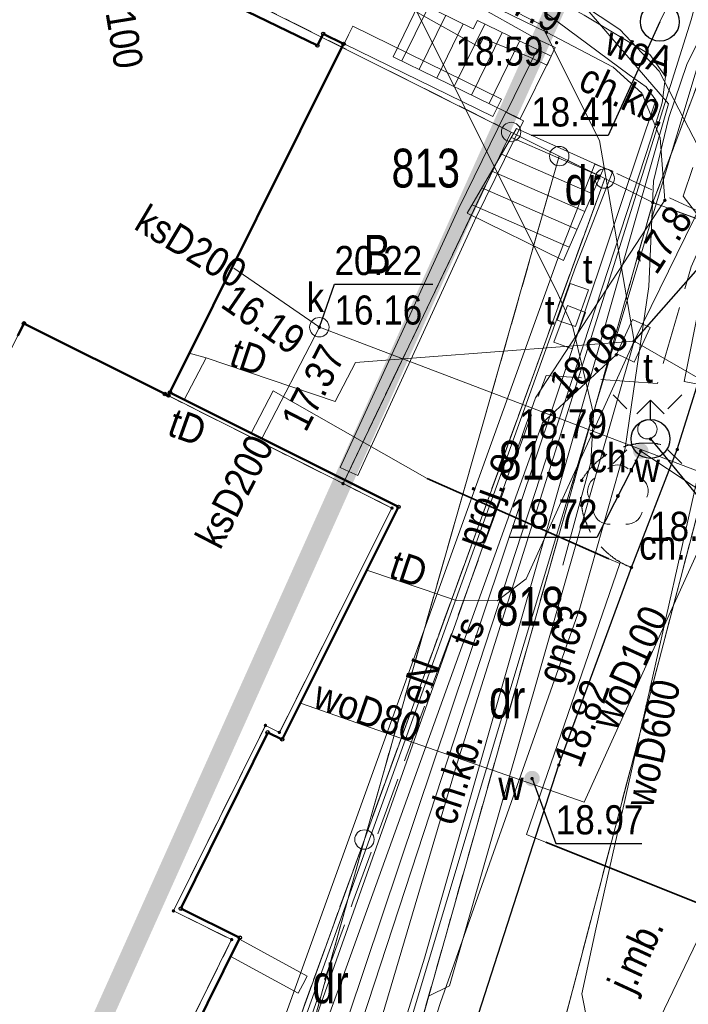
# Model space of a CAD drawing. Header units: metres. Extents: x 6530877 to 6534102, y 6042175 to 6045327.
# Tile 35 of 76: x 6532920 to 6532937, y 6044147 to 6044172. Entities that reach past the tile are written whole.
import ezdxf
from ezdxf.enums import TextEntityAlignment as Align

# ---------------------------------------------------------------- set-up
doc = ezdxf.new("R2010")
doc.units = ezdxf.units.M
doc.header["$MEASUREMENT"] = 0
for name, pattern in [('1.0_0.5', [1.5, 1, -0.5]), ('1.5_0.5', [2, 1.5, -0.5]), ('219-500', [0]), ('egug-500', [1, 0.5, -0.5])]:
    doc.linetypes.add(name, pattern=pattern)
doc.layers.get('0').update_dxf_attribs({"color": 2, "linetype": 'CONTINUOUS', "lineweight": 5})
for name, color, linetype in [('202-punkt graniczny', 7, 'CONTINUOUS'), ('203-punkt graniczny', 7, 'CONTINUOUS'), ('210-oznaczenie konturu użytku gruntowego', 7, 'CONTINUOUS'), ('211-numer działki ewidencyjnej', 7, 'CONTINUOUS'), ('218-kontur użytku gruntowego', 7, 'CONTINUOUS'), ('219-działka ewidencyjna', 7, 'CONTINUOUS'), ('312-budynek ewidencyjny', 7, 'CONTINUOUS'), ('chodnik', 7, 'CONTINUOUS'), ('chodnik-Atr17', 7, 'CONTINUOUS'), ('drzewo liściaste', 7, 'CONTINUOUS'), ('hydrant', 7, 'CONTINUOUS'), ('jezdnia-Atr17', 7, 'CONTINUOUS'), ('krawężnik', 7, 'CONTINUOUS'), ('latarnia', 7, 'CONTINUOUS'), ('obudowa ochronna przewodu', 7, 'CONTINUOUS'), ('pikieta sztuczna', 7, 'CONTINUOUS'), ('pikieta sztuczna-Atr2', 7, 'CONTINUOUS'), ('przewód elektroenergetyczny podziemny', 7, 'CONTINUOUS'), ('przewód elektroenergetyczny podziemny - ob. projektowany', 7, 'CONTINUOUS'), ('przewód elektroenergetyczny podziemny - ob. projektowany-Atr1', 7, 'CONTINUOUS'), ('przewód elektroenergetyczny podziemny-Atr1', 7, 'CONTINUOUS'), ('przewód gazowy', 7, 'CONTINUOUS'), ('przewód gazowy-Atr1', 7, 'CONTINUOUS'), ('przewód kanalizacyjny', 7, 'CONTINUOUS'), ('przewód kanalizacyjny-Atr1', 7, 'CONTINUOUS'), ('przewód telekomunikacyjny podziemny', 7, 'CONTINUOUS'), ('przewód telekomunikacyjny podziemny-Atr1', 7, 'CONTINUOUS'), ('przewód wodociągowy', 7, 'CONTINUOUS'), ('przewód wodociągowy-Atr1', 7, 'CONTINUOUS'), ('Punkt budynku', 7, 'CONTINUOUS'), ('rzędna', 7, 'CONTINUOUS'), ('rzędna-Atr2', 7, 'CONTINUOUS'), ('rzędna-Atr3', 7, 'CONTINUOUS'), ('schody w ciągu komunikacyjnym', 7, 'CONTINUOUS'), ('szafa telekomunikacyjna lub kontener', 7, 'CONTINUOUS'), ('szafa telekomunikacyjna lub kontener-Atr17', 7, 'CONTINUOUS'), ('właz do komory lub kanału', 7, 'CONTINUOUS'), ('właz do komory lub kanału - okrągły', 7, 'CONTINUOUS'), ('właz do komory lub kanału - okrągły-Atr17', 7, 'CONTINUOUS'), ('właz do komory lub kanału-Atr17', 7, 'CONTINUOUS'), ('Zakres', 7, 'CONTINUOUS'), ('zasuwa lub zawór', 7, 'CONTINUOUS'), ('zasuwa lub zawór-Atr17', 7, 'CONTINUOUS'), ('ściana oporowa (linia)', 7, 'CONTINUOUS')]:
    doc.layers.add(name, color=color, linetype=linetype)
doc.styles.get("Standard").update_dxf_attribs({"font": 'Working1250', "width": 0.75})
doc.linetypes.add('otdn_500', pattern='A,5,0,[21,ksztalty.shx,S=0.5,R=0,X=-1,Y=0]', length=5)
doc.linetypes.add('otdn_500_short', pattern='A,2.5,0,[21,ksztalty.shx,S=0.5,R=0,X=-1,Y=0],0.5', length=3)

# ---------------------------------------------------------------- blocks, each defined once
blk = doc.blocks.new('PUNKTBUD')
at = {"color": 0}
blk.add_circle((0, 0), 0.045, dxfattribs=at)
blk = doc.blocks.new('203')
at = {"linetype": 'Continuous', "lineweight": 0}
h = blk.add_hatch(color=0, dxfattribs=at)
edge = h.paths.add_edge_path()
edge.add_arc((0, 0), 0.045, 0, 360)
blk = doc.blocks.new('202')
at = {"color": 0, "linetype": 'Continuous', "lineweight": 0}
blk.add_circle((0, 0), 0.25, dxfattribs=at)
blk = doc.blocks.new('SUWH')
at = {"color": 0, "linetype": 'Continuous'}
for p in [(-0.354, 0.646), (0, 0.5), (0.354, 0.646)]:
    blk.add_line(p, (0, 1), dxfattribs=at)
blk.add_circle((0, 0), 0.5, dxfattribs=at)
blk = doc.blocks.new('PW01')
at = {"linetype": 'Continuous', "lineweight": 13}
h = blk.add_hatch(color=0, dxfattribs=at)
edge = h.paths.add_edge_path()
edge.add_arc((0, 0), 0.045, 0, 360)
blk = doc.blocks.new('US25')
at = {"linetype": 'Continuous', "lineweight": 0}
h = blk.add_hatch(color=0, dxfattribs=at)
edge = h.paths.add_edge_path()
edge.add_arc((0, 0), 0.2, 0, 360)
blk = doc.blocks.new('SM01')
at = {"color": 0, "linetype": 'Continuous', "lineweight": 13}
for p, q in [((-0.53, 0.531), (-0.883, 0.884)), ((0.531, 0.531), (0.884, 0.884)), ((-0.53, -0.53), (-0.883, -0.883)), ((0.531, -0.53), (0.884, -0.883))]:
    blk.add_line(p, q, dxfattribs=at)
blk.add_circle((0, 0), 0.25, dxfattribs=at)
blk = doc.blocks.new('US22')
at = {"color": 0, "linetype": 'Continuous', "lineweight": 13}
blk.add_circle((0, 0), 0.25, dxfattribs=at)
blk = doc.blocks.new('US20')
at = {"color": 0, "linetype": 'Continuous', "lineweight": 13}
for p, q in [((-0.5, -0.25), (-0.5, 0.25)), ((-0.5, 0.25), (0.5, 0.25)), ((0.5, -0.25), (0.5, 0.25)), ((-0.5, -0.25), (0.5, -0.25))]:
    blk.add_line(p, q, dxfattribs=at)
blk = doc.blocks.new('OP021')
at = {"linetype": 'Continuous', "lineweight": 13}
h = blk.add_hatch(color=0, dxfattribs=at)
edge = h.paths.add_edge_path()
edge.add_arc((0, 0), 0.05, 0, 360)
at = {"color": 0, "linetype": 'Continuous', "lineweight": 13}
for centre, start, end in [((0, 0.4), 49.272, 130.728), ((-0.38, 0.124), 121.308, 202.548), ((0.38, 0.124), 337.452, 58.692), ((-0.235, -0.324), 193.221, 274.871), ((0.235, -0.324), 265.129, 346.779)]:
    blk.add_arc(centre, 0.4, start, end, dxfattribs=at)

msp = doc.modelspace()

# ---------------------------------------------------------------- linework, layer by layer
at = {"layer": '218-kontur użytku gruntowego', "color": 3, "linetype": 'egug-500', "lineweight": 18, "flags": 128}
for points in [[(6532932.81, 6044169.36), (6532903.08, 6044184.26)], [(6532903.08, 6044184.26), (6532932.81, 6044169.36)], [(6532939.19, 6044174.77), (6532936.46, 6044167.54)], [(6532936.46, 6044167.54), (6532939.19, 6044174.77)], [(6532928.48, 6044160.3), (6532932.81, 6044169.36)], [(6532932.81, 6044169.36), (6532928.48, 6044160.3)], [(6532932.81, 6044169.36), (6532934.05, 6044168.74)], [(6532934.05, 6044168.74), (6532932.81, 6044169.36)], [(6532934.05, 6044168.74), (6532929.03, 6044151.13)], [(6532929.03, 6044151.13), (6532934.05, 6044168.74)], [(6532935.22, 6044168.16), (6532934.05, 6044168.74)], [(6532934.05, 6044168.74), (6532935.22, 6044168.16)], [(6532929.03, 6044151.13), (6532935.22, 6044168.16)], [(6532935.22, 6044168.16), (6532929.03, 6044151.13)], [(6532935.22, 6044168.16), (6532936.46, 6044167.54)], [(6532936.46, 6044167.54), (6532935.22, 6044168.16)], [(6532936.46, 6044167.54), (6532930.3, 6044145.73)], [(6532930.3, 6044145.73), (6532936.46, 6044167.54)], [(6532936.46, 6044167.54), (6532939.43, 6044166.46)], [(6532939.43, 6044166.46), (6532936.46, 6044167.54)], [(6532939.43, 6044166.46), (6532908.53, 6044048.64)], [(6532908.53, 6044048.64), (6532939.43, 6044166.46)], [(6532920.26, 6044164.43), (6532918.16, 6044160.22)], [(6532918.16, 6044160.22), (6532920.26, 6044164.43)], [(6532923.89, 6044162.61), (6532920.26, 6044164.43)], [(6532920.26, 6044164.43), (6532923.89, 6044162.61)], [(6532928.48, 6044160.3), (6532923.89, 6044162.61)], [(6532923.89, 6044162.61), (6532928.48, 6044160.3)], [(6532929.74, 6044159.67), (6532928.48, 6044160.3)], [(6532928.48, 6044160.3), (6532929.74, 6044159.67)], [(6532926.84, 6044153.89), (6532929.74, 6044159.67)], [(6532929.74, 6044159.67), (6532926.84, 6044153.89)], [(6532924.11, 6044149.29), (6532926.48, 6044154.07)], [(6532926.48, 6044154.07), (6532924.11, 6044149.29)], [(6532926.48, 6044154.07), (6532926.84, 6044153.89)], [(6532926.84, 6044153.89), (6532926.48, 6044154.07)], [(6532929.03, 6044151.13), (6532927.38, 6044146.57)], [(6532927.38, 6044146.57), (6532929.03, 6044151.13)], [(6532927.74, 6044146.47), (6532929.03, 6044151.13)], [(6532929.03, 6044151.13), (6532927.74, 6044146.47)], [(6532925.61, 6044148.55), (6532924.11, 6044149.29)], [(6532924.11, 6044149.29), (6532925.61, 6044148.55)], [(6532922.81, 6044142.88), (6532925.61, 6044148.55)], [(6532925.61, 6044148.55), (6532922.81, 6044142.88)]]:
    msp.add_lwpolyline(points, dxfattribs=at)
at = {"layer": '219-działka ewidencyjna', "color": 3, "linetype": '219-500', "lineweight": 18, "flags": 128}
for points in [[(6532903.08, 6044184.26), (6532932.81, 6044169.36)], [(6532939.19, 6044174.77), (6532936.46, 6044167.54)], [(6532928.48, 6044160.3), (6532932.81, 6044169.36)], [(6532932.81, 6044169.36), (6532934.05, 6044168.74)], [(6532929.03, 6044151.13), (6532934.05, 6044168.74)], [(6532934.05, 6044168.74), (6532935.22, 6044168.16)], [(6532929.03, 6044151.13), (6532935.22, 6044168.16)], [(6532935.22, 6044168.16), (6532936.46, 6044167.54)], [(6532930.3, 6044145.73), (6532936.46, 6044167.54)], [(6532939.43, 6044166.46), (6532936.46, 6044167.54)], [(6532908.53, 6044048.64), (6532939.43, 6044166.46)], [(6532918.16, 6044160.22), (6532920.26, 6044164.43)], [(6532920.26, 6044164.43), (6532923.89, 6044162.61)], [(6532923.89, 6044162.61), (6532928.48, 6044160.3)], [(6532928.48, 6044160.3), (6532929.74, 6044159.67)], [(6532926.84, 6044153.89), (6532929.74, 6044159.67)], [(6532924.11, 6044149.29), (6532926.48, 6044154.07)], [(6532926.48, 6044154.07), (6532926.84, 6044153.89)], [(6532927.38, 6044146.57), (6532929.03, 6044151.13)], [(6532929.03, 6044151.13), (6532927.74, 6044146.47)], [(6532924.11, 6044149.29), (6532925.61, 6044148.55)], [(6532922.81, 6044142.88), (6532925.61, 6044148.55)]]:
    msp.add_lwpolyline(points, dxfattribs=at)
at = {"layer": '312-budynek ewidencyjny', "color": 7, "linetype": 'Continuous', "lineweight": 50, "flags": 128}
for points in [[(6532923.17, 6044173.85), (6532927.82, 6044171.59)], [(6532927.82, 6044171.59), (6532927.97, 6044171.89)], [(6532927.97, 6044171.89), (6532928.49, 6044171.63)], [(6532928.49, 6044171.63), (6532924.02, 6044162.65)], [(6532920.26, 6044164.43), (6532920.1, 6044164.11)], [(6532920.1, 6044164.11), (6532920.26, 6044164.43)], [(6532923.89, 6044162.61), (6532920.26, 6044164.43)], [(6532920.26, 6044164.43), (6532923.89, 6044162.61)], [(6532923.98, 6044162.57), (6532923.89, 6044162.61)], [(6532923.89, 6044162.61), (6532923.98, 6044162.57)], [(6532924.02, 6044162.65), (6532923.98, 6044162.57)], [(6532923.98, 6044162.57), (6532924.02, 6044162.65)], [(6532924.02, 6044162.65), (6532929.91, 6044159.7)], [(6532929.91, 6044159.7), (6532926.91, 6044153.71)], [(6532926.54, 6044153.89), (6532924.3, 6044149.35)], [(6532926.91, 6044153.71), (6532926.54, 6044153.89)], [(6532924.3, 6044149.35), (6532925.82, 6044148.6)], [(6532925.82, 6044148.6), (6532922.89, 6044142.68)]]:
    msp.add_lwpolyline(points, dxfattribs=at)
at = {"layer": 'chodnik', "color": 7, "linetype": '1.0_0.5', "lineweight": 18, "flags": 128}
for points in [[(6532935.53, 6044168.29), (6532938.84, 6044166.76)], [(6532934.63, 6044160.38), (6532934.63, 6044160.4), (6532934.64, 6044160.41), (6532934.65, 6044160.42), (6532934.65, 6044160.43), (6532934.66, 6044160.44), (6532934.67, 6044160.45), (6532934.67, 6044160.46), (6532934.68, 6044160.47), (6532934.69, 6044160.48), (6532934.69, 6044160.49), (6532934.7, 6044160.5), (6532934.71, 6044160.51), (6532934.71, 6044160.52), (6532934.72, 6044160.53), (6532934.73, 6044160.54), (6532934.74, 6044160.55), (6532934.74, 6044160.56), (6532934.75, 6044160.57), (6532934.76, 6044160.58), (6532934.77, 6044160.59), (6532934.77, 6044160.6), (6532934.78, 6044160.61), (6532934.79, 6044160.62), (6532934.8, 6044160.63), (6532934.81, 6044160.64), (6532934.81, 6044160.65), (6532934.82, 6044160.66), (6532934.83, 6044160.67), (6532934.84, 6044160.68), (6532934.85, 6044160.69), (6532934.85, 6044160.7), (6532934.86, 6044160.71), (6532934.87, 6044160.71), (6532934.88, 6044160.72), (6532934.89, 6044160.73), (6532934.9, 6044160.74), (6532934.91, 6044160.75), (6532934.91, 6044160.76), (6532934.92, 6044160.77), (6532934.93, 6044160.78), (6532934.94, 6044160.79), (6532934.95, 6044160.8), (6532934.96, 6044160.8), (6532934.97, 6044160.81), (6532934.98, 6044160.82), (6532934.99, 6044160.83), (6532934.99, 6044160.84), (6532935, 6044160.85), (6532935.01, 6044160.85), (6532935.02, 6044160.86), (6532935.03, 6044160.87), (6532935.04, 6044160.88), (6532935.05, 6044160.89), (6532935.06, 6044160.9), (6532935.07, 6044160.9), (6532935.08, 6044160.91), (6532935.09, 6044160.92), (6532935.1, 6044160.93), (6532935.11, 6044160.93), (6532935.12, 6044160.94), (6532935.13, 6044160.95), (6532935.14, 6044160.96), (6532935.15, 6044160.96), (6532935.16, 6044160.97), (6532935.17, 6044160.98), (6532935.18, 6044160.99), (6532935.19, 6044160.99), (6532935.2, 6044161), (6532935.21, 6044161.01), (6532935.22, 6044161.01), (6532935.23, 6044161.02), (6532935.24, 6044161.03), (6532935.25, 6044161.04), (6532935.26, 6044161.04), (6532935.27, 6044161.05), (6532935.28, 6044161.06), (6532935.29, 6044161.06), (6532935.3, 6044161.07), (6532935.31, 6044161.07), (6532935.32, 6044161.08), (6532935.34, 6044161.09), (6532935.35, 6044161.09), (6532935.36, 6044161.1), (6532935.37, 6044161.11), (6532935.38, 6044161.11), (6532935.39, 6044161.12), (6532935.4, 6044161.12), (6532935.41, 6044161.13), (6532935.42, 6044161.13), (6532935.43, 6044161.14), (6532935.45, 6044161.15), (6532935.46, 6044161.15), (6532935.47, 6044161.16), (6532935.48, 6044161.16), (6532935.49, 6044161.17), (6532935.5, 6044161.17), (6532935.51, 6044161.18), (6532935.52, 6044161.18), (6532935.54, 6044161.19), (6532935.55, 6044161.19), (6532935.56, 6044161.2), (6532935.57, 6044161.2), (6532935.58, 6044161.21), (6532935.59, 6044161.21), (6532935.61, 6044161.22), (6532935.62, 6044161.22), (6532935.63, 6044161.22), (6532935.64, 6044161.23), (6532935.65, 6044161.23), (6532935.66, 6044161.24), (6532935.68, 6044161.24), (6532935.69, 6044161.25), (6532935.7, 6044161.25), (6532935.71, 6044161.25), (6532935.72, 6044161.26), (6532935.73, 6044161.26), (6532935.75, 6044161.26), (6532935.76, 6044161.27), (6532935.77, 6044161.27), (6532935.78, 6044161.27), (6532935.79, 6044161.28), (6532935.81, 6044161.28), (6532935.82, 6044161.28), (6532935.83, 6044161.29), (6532935.84, 6044161.29), (6532935.86, 6044161.29), (6532935.87, 6044161.3), (6532935.88, 6044161.3), (6532935.89, 6044161.3), (6532935.9, 6044161.3), (6532935.92, 6044161.31), (6532935.93, 6044161.31), (6532935.94, 6044161.31), (6532935.95, 6044161.31), (6532935.96, 6044161.32), (6532935.98, 6044161.32), (6532935.99, 6044161.32), (6532936, 6044161.32), (6532936.01, 6044161.32), (6532936.03, 6044161.33), (6532936.04, 6044161.33), (6532936.05, 6044161.33), (6532936.06, 6044161.33), (6532936.08, 6044161.33), (6532936.09, 6044161.33), (6532936.1, 6044161.33), (6532936.11, 6044161.34), (6532936.13, 6044161.34), (6532936.14, 6044161.34), (6532936.15, 6044161.34), (6532936.16, 6044161.34), (6532936.18, 6044161.34), (6532936.19, 6044161.34), (6532936.2, 6044161.34), (6532936.21, 6044161.34), (6532936.22, 6044161.34), (6532936.24, 6044161.34), (6532936.25, 6044161.34), (6532936.26, 6044161.34), (6532936.27, 6044161.34), (6532936.29, 6044161.34), (6532936.3, 6044161.34), (6532936.31, 6044161.34), (6532936.32, 6044161.34), (6532936.34, 6044161.34), (6532936.35, 6044161.34), (6532936.36, 6044161.34), (6532936.37, 6044161.34), (6532936.39, 6044161.34), (6532936.4, 6044161.34), (6532936.41, 6044161.34), (6532936.42, 6044161.34), (6532936.44, 6044161.34), (6532936.45, 6044161.34), (6532936.46, 6044161.34), (6532936.47, 6044161.34), (6532936.49, 6044161.34), (6532936.5, 6044161.33), (6532936.51, 6044161.33), (6532936.52, 6044161.33), (6532936.54, 6044161.33), (6532936.55, 6044161.33), (6532936.56, 6044161.33), (6532936.57, 6044161.33), (6532936.59, 6044161.32), (6532936.6, 6044161.32), (6532936.61, 6044161.32), (6532936.62, 6044161.32), (6532936.63, 6044161.32), (6532936.65, 6044161.31), (6532936.66, 6044161.31), (6532936.67, 6044161.31), (6532936.68, 6044161.31), (6532936.7, 6044161.3), (6532936.71, 6044161.3), (6532936.72, 6044161.3), (6532936.73, 6044161.3), (6532936.74, 6044161.29), (6532936.76, 6044161.29), (6532936.77, 6044161.29), (6532936.78, 6044161.28), (6532936.79, 6044161.28), (6532936.8, 6044161.28), (6532936.82, 6044161.28), (6532936.83, 6044161.27), (6532936.84, 6044161.27), (6532936.85, 6044161.27), (6532936.86, 6044161.26), (6532936.88, 6044161.26), (6532936.89, 6044161.25), (6532936.9, 6044161.25), (6532936.91, 6044161.25), (6532936.92, 6044161.24), (6532936.94, 6044161.24), (6532936.95, 6044161.23), (6532936.96, 6044161.23), (6532936.97, 6044161.23), (6532936.98, 6044161.22), (6532936.99, 6044161.22), (6532937.01, 6044161.21), (6532937.02, 6044161.21), (6532937.03, 6044161.2), (6532937.04, 6044161.2), (6532937.05, 6044161.19), (6532937.06, 6044161.19), (6532937.07, 6044161.18), (6532937.09, 6044161.18)], [(6532935.91, 6044158.14), (6532935.9, 6044158.14), (6532935.89, 6044158.15), (6532935.87, 6044158.15), (6532935.86, 6044158.16), (6532935.85, 6044158.16), (6532935.84, 6044158.17), (6532935.83, 6044158.17), (6532935.81, 6044158.18), (6532935.8, 6044158.18), (6532935.79, 6044158.19), (6532935.78, 6044158.19), (6532935.77, 6044158.2), (6532935.76, 6044158.2), (6532935.75, 6044158.21), (6532935.73, 6044158.22), (6532935.72, 6044158.22), (6532935.71, 6044158.23), (6532935.7, 6044158.23), (6532935.69, 6044158.24), (6532935.68, 6044158.24), (6532935.67, 6044158.25), (6532935.65, 6044158.26), (6532935.64, 6044158.26), (6532935.63, 6044158.27), (6532935.62, 6044158.28), (6532935.61, 6044158.28), (6532935.6, 6044158.29), (6532935.59, 6044158.3), (6532935.58, 6044158.3), (6532935.57, 6044158.31), (6532935.56, 6044158.32), (6532935.54, 6044158.32), (6532935.53, 6044158.33), (6532935.52, 6044158.34), (6532935.51, 6044158.34), (6532935.5, 6044158.35), (6532935.49, 6044158.36), (6532935.48, 6044158.36), (6532935.47, 6044158.37), (6532935.46, 6044158.38), (6532935.45, 6044158.39), (6532935.44, 6044158.39), (6532935.43, 6044158.4), (6532935.42, 6044158.41), (6532935.41, 6044158.42), (6532935.4, 6044158.42), (6532935.39, 6044158.43), (6532935.38, 6044158.44), (6532935.37, 6044158.45), (6532935.36, 6044158.46), (6532935.35, 6044158.46), (6532935.34, 6044158.47), (6532935.33, 6044158.48), (6532935.32, 6044158.49), (6532935.31, 6044158.5), (6532935.3, 6044158.51), (6532935.29, 6044158.51), (6532935.28, 6044158.52), (6532935.27, 6044158.53), (6532935.26, 6044158.54), (6532935.25, 6044158.55), (6532935.24, 6044158.56), (6532935.23, 6044158.57), (6532935.22, 6044158.57), (6532935.21, 6044158.58), (6532935.21, 6044158.59), (6532935.2, 6044158.6), (6532935.19, 6044158.61), (6532935.18, 6044158.62), (6532935.17, 6044158.63), (6532935.16, 6044158.64), (6532935.15, 6044158.65), (6532935.14, 6044158.66), (6532935.13, 6044158.67), (6532935.13, 6044158.68), (6532935.12, 6044158.69), (6532935.11, 6044158.7), (6532935.1, 6044158.7), (6532935.09, 6044158.71), (6532935.08, 6044158.72), (6532935.08, 6044158.73), (6532935.07, 6044158.74), (6532935.06, 6044158.75), (6532935.05, 6044158.76), (6532935.04, 6044158.77), (6532935.04, 6044158.78), (6532935.03, 6044158.79), (6532935.02, 6044158.8), (6532935.01, 6044158.81), (6532935, 6044158.82), (6532935, 6044158.83), (6532934.99, 6044158.84), (6532934.98, 6044158.86), (6532934.97, 6044158.87), (6532934.97, 6044158.88), (6532934.96, 6044158.89), (6532934.95, 6044158.9), (6532934.95, 6044158.91), (6532934.94, 6044158.92), (6532934.93, 6044158.93), (6532934.92, 6044158.94), (6532934.92, 6044158.95), (6532934.91, 6044158.96), (6532934.9, 6044158.97), (6532934.9, 6044158.98), (6532934.89, 6044158.99), (6532934.88, 6044159), (6532934.88, 6044159.02), (6532934.87, 6044159.03), (6532934.86, 6044159.04), (6532934.86, 6044159.05), (6532934.85, 6044159.06), (6532934.85, 6044159.07), (6532934.84, 6044159.08), (6532934.83, 6044159.09), (6532934.83, 6044159.11), (6532934.82, 6044159.12), (6532934.82, 6044159.13), (6532934.81, 6044159.14), (6532934.81, 6044159.15), (6532934.8, 6044159.16), (6532934.79, 6044159.17), (6532934.79, 6044159.19), (6532934.78, 6044159.2), (6532934.78, 6044159.21), (6532934.77, 6044159.22), (6532934.77, 6044159.23), (6532934.76, 6044159.24), (6532934.76, 6044159.26), (6532934.75, 6044159.27), (6532934.75, 6044159.28), (6532934.74, 6044159.29), (6532934.74, 6044159.3), (6532934.73, 6044159.32), (6532934.73, 6044159.33), (6532934.73, 6044159.34), (6532934.72, 6044159.35), (6532934.72, 6044159.36), (6532934.71, 6044159.38), (6532934.71, 6044159.39), (6532934.7, 6044159.4), (6532934.7, 6044159.41), (6532934.7, 6044159.42), (6532934.69, 6044159.44), (6532934.69, 6044159.45), (6532934.68, 6044159.46), (6532934.68, 6044159.47), (6532934.68, 6044159.48), (6532934.67, 6044159.5), (6532934.67, 6044159.51), (6532934.67, 6044159.52), (6532934.66, 6044159.53), (6532934.66, 6044159.55), (6532934.66, 6044159.56), (6532934.65, 6044159.57), (6532934.65, 6044159.58), (6532934.65, 6044159.6), (6532934.65, 6044159.61), (6532934.64, 6044159.62), (6532934.64, 6044159.63), (6532934.64, 6044159.65), (6532934.64, 6044159.66), (6532934.63, 6044159.67), (6532934.63, 6044159.68), (6532934.63, 6044159.7), (6532934.63, 6044159.71), (6532934.62, 6044159.72), (6532934.62, 6044159.73), (6532934.62, 6044159.75), (6532934.62, 6044159.76), (6532934.62, 6044159.77), (6532934.62, 6044159.79), (6532934.61, 6044159.8), (6532934.61, 6044159.81), (6532934.61, 6044159.82), (6532934.61, 6044159.84), (6532934.61, 6044159.85), (6532934.61, 6044159.86), (6532934.61, 6044159.87), (6532934.61, 6044159.89), (6532934.6, 6044159.9), (6532934.6, 6044159.91), (6532934.6, 6044159.93), (6532934.6, 6044159.94), (6532934.6, 6044159.95), (6532934.6, 6044159.96), (6532934.6, 6044159.98), (6532934.6, 6044159.99), (6532934.6, 6044160), (6532934.6, 6044160.01), (6532934.6, 6044160.03), (6532934.6, 6044160.04), (6532934.6, 6044160.05), (6532934.6, 6044160.07), (6532934.6, 6044160.08), (6532934.6, 6044160.09), (6532934.6, 6044160.1), (6532934.6, 6044160.12), (6532934.6, 6044160.13), (6532934.6, 6044160.14), (6532934.6, 6044160.16), (6532934.6, 6044160.17), (6532934.6, 6044160.18), (6532934.6, 6044160.19), (6532934.61, 6044160.21), (6532934.61, 6044160.22), (6532934.61, 6044160.23), (6532934.61, 6044160.24), (6532934.61, 6044160.26), (6532934.61, 6044160.27), (6532934.61, 6044160.28), (6532934.61, 6044160.3), (6532934.62, 6044160.31), (6532934.62, 6044160.32), (6532934.62, 6044160.33), (6532934.62, 6044160.35), (6532934.62, 6044160.36), (6532934.63, 6044160.37), (6532934.63, 6044160.38)]]:
    msp.add_lwpolyline(points, dxfattribs=at)
at = {"layer": 'krawężnik', "color": 7, "linetype": 'Continuous', "lineweight": 25, "flags": 128}
msp.add_lwpolyline([(6532924.55, 6044121.45), (6532925.06, 6044123.31), (6532926.39, 6044127.98), (6532926.89, 6044129.81), (6532928.7, 6044135.87), (6532930.73, 6044142.58), (6532931.81, 6044146.12), (6532934.04, 6044153.05), (6532935.91, 6044158.14), (6532937.09, 6044161.18), (6532938.84, 6044166.76)], dxfattribs=at)
at = {"layer": 'obudowa ochronna przewodu', "color": 7, "linetype": 'Continuous', "lineweight": 35, "flags": 128}
for points in [[(6532935.33, 6044158.36), (6532930.65, 6044160.43)], [(6532940.85, 6044148.2), (6532933.7, 6044151.06)]]:
    msp.add_lwpolyline(points, dxfattribs=at)
at = {"layer": 'przewód elektroenergetyczny podziemny', "color": 1, "linetype": 'Continuous', "lineweight": 18, "flags": 128}
for points in [[(6532935.02, 6044126.15), (6532932.35, 6044127.04), (6532926.74, 6044129.61), (6532926.44, 6044129.89), (6532926.37, 6044130.15), (6532926.51, 6044131.08), (6532928.2, 6044138.4), (6532929.99, 6044143.82), (6532930.99, 6044146.93), (6532934.58, 6044157.09), (6532935.75, 6044161.21), (6532936.36, 6044165.38), (6532936.48, 6044168.09), (6532936.87, 6044169.73), (6532937.34, 6044171.1), (6532939.63, 6044175.76), (6532941.39, 6044179.46), (6532950.29, 6044200.56), (6532952.01, 6044204.52), (6532953.51, 6044207.22)], [(6532885.07, 6044197.87), (6532887.63, 6044196.28), (6532899.96, 6044189.93), (6532921.94, 6044178.72), (6532933.03, 6044173.31), (6532934.69, 6044172.37), (6532936.38, 6044171.36), (6532936.79, 6044170.79), (6532936.7, 6044170.11), (6532936.42, 6044169.2), (6532925.17, 6044134.84), (6532925.3, 6044134.43), (6532927.28, 6044132.83), (6532933.6, 6044130.38), (6532934.49, 6044130.03), (6532934.73, 6044129.67), (6532934.83, 6044129.2), (6532934.79, 6044128.69), (6532932.29, 6044118.92), (6532932.42, 6044118.09), (6532932.86, 6044117.35)], [(6532885.34, 6044193.68), (6532887.18, 6044193.42), (6532888.73, 6044193.1), (6532891.9, 6044191.95), (6532894.89, 6044190.78), (6532896.81, 6044189.83), (6532899.72, 6044188.5), (6532904.69, 6044186.14), (6532911.57, 6044182.83), (6532911.71, 6044181.99), (6532912.38, 6044182.43), (6532929.71, 6044173.81), (6532934.02, 6044165.17), (6532934.4, 6044164.33), (6532934.93, 6044162.1), (6532934.86, 6044160.84), (6532934.14, 6044158.2)], [(6532935.02, 6044126.15), (6532935.22, 6044129.34), (6532933.51, 6044130.34), (6532928.12, 6044132.66), (6532926.24, 6044134.7), (6532927.74, 6044138.93), (6532930.58, 6044148.07), (6532936.86, 6044170.09), (6532933.69, 6044173.78), (6532938.53, 6044182.87), (6532939.73, 6044185.22)], [(6532926.76, 6044144.54), (6532927.04, 6044144.44), (6532933.44, 6044162.51), (6532936.77, 6044167.6), (6532936.65, 6044169.21), (6532936.18, 6044170.36), (6532935.44, 6044171.03), (6532933.72, 6044171.93), (6532911.72, 6044182.62), (6532911.59, 6044182.36)], [(6532936.74, 6044130.99), (6532936.42, 6044131.09), (6532936.07, 6044131.13), (6532935.8, 6044131.15), (6532935.3, 6044131.17), (6532934.51, 6044131.2), (6532934.2, 6044131.26), (6532933.74, 6044131.39), (6532932.61, 6044131.86), (6532930.45, 6044132.79), (6532928.74, 6044133.38), (6532927.72, 6044133.56), (6532926.18, 6044133.87), (6532925.13, 6044134.08), (6532924.68, 6044134.25), (6532924.64, 6044134.7), (6532936.54, 6044170.18), (6532936.29, 6044170.52), (6532935.85, 6044170.83), (6532933.22, 6044172.79), (6532919.24, 6044179.64)]]:
    msp.add_lwpolyline(points, dxfattribs=at)
at = {"layer": 'przewód elektroenergetyczny podziemny - ob. projektowany', "color": 1, "linetype": '1.5_0.5', "lineweight": 18, "flags": 128}
msp.add_lwpolyline([(6533076.29, 6044263.94), (6533074.94, 6044264.8), (6533074.57, 6044264.21), (6533069.9, 6044267), (6533068.96, 6044268.06), (6533063.97, 6044270.83), (6533055.65, 6044276.33), (6533054.3, 6044276.37), (6533050.46, 6044278.99), (6533048.88, 6044280.07), (6533045.28, 6044282.53), (6533036.8, 6044288.98), (6533033.02, 6044291.67), (6533024.92, 6044278.65), (6533011.95, 6044257.33), (6533005.79, 6044260.23), (6532998.89, 6044263.55), (6532995.98, 6044257.61), (6532995.45, 6044256.56), (6532994.66, 6044255.01), (6532996.71, 6044253.53), (6532992.85, 6044245.93), (6532978.59, 6044217.89), (6532968.2, 6044197.45), (6532961.86, 6044184.96), (6532950.6, 6044189.54), (6532947.87, 6044190.84), (6532945.07, 6044184.89), (6532944.4, 6044183.43), (6532938.1, 6044170.04), (6532937.87, 6044169.55), (6532937.24, 6044167.71), (6532937.88, 6044166.87), (6532937.45, 6044165.89), (6532936.58, 6044162.88), (6532933.71, 6044163.09), (6532928.73, 6044149.52), (6532924.63, 6044138.24), (6532924.25, 6044137.21), (6532922.25, 6044131.69), (6532921.18, 6044128.75), (6532937.51, 6044123.05), (6532938.69, 6044123.44), (6532940.84, 6044122.34)], dxfattribs=at)
at = {"layer": 'przewód gazowy', "color": 52, "linetype": 'Continuous', "lineweight": 18, "flags": 128}
for points in [[(6532921.91, 6044118.07), (6532929.71, 6044144.76), (6532938.05, 6044172.51), (6532940.87, 6044171.69), (6532949.84, 6044190.9), (6532970.21, 6044232.92), (6532971.74, 6044234.22), (6532985.06, 6044261.22), (6532988.66, 6044269), (6532984.62, 6044272.86), (6532986.44, 6044277.21)], [(6532884.12, 6044198.6), (6532888.4, 6044196.69), (6532895.69, 6044192.7), (6532909.3, 6044185.92), (6532929.48, 6044176.06), (6532935.61, 6044172), (6532936.62, 6044170.93), (6532938.01, 6044168.26), (6532948.6, 6044163.45)], [(6532926.11, 6044161.6), (6532926.68, 6044162.69), (6532930.65, 6044160.43)], [(6532941.31, 6044148.01), (6532933.21, 6044151.26), (6532935.61, 6044158.24), (6532935.33, 6044158.36), (6532930.65, 6044160.43)]]:
    msp.add_lwpolyline(points, dxfattribs=at)
at = {"layer": 'przewód kanalizacyjny', "color": 34, "linetype": 'Continuous', "lineweight": 18, "flags": 128}
for points in [[(6532926.76, 6044126.24), (6532936.66, 6044146.55), (6532949.66, 6044173.63), (6532976.03, 6044227.59), (6532993.16, 6044260.68), (6532999.52, 6044273.29)], [(6532927.87, 6044164.33), (6532925.67, 6044165.85)], [(6532927.87, 6044164.33), (6532926.39, 6044161.46)], [(6532942.52, 6044158.76), (6532927.87, 6044164.33)]]:
    msp.add_lwpolyline(points, dxfattribs=at)
at = {"layer": 'przewód telekomunikacyjny podziemny', "color": 30, "linetype": 'Continuous', "lineweight": 18, "flags": 128}
for points in [[(6532955.82, 6044204.43), (6532935.98, 6044163.97), (6532931.22, 6044147.36), (6532930.68, 6044147.09)], [(6532935.98, 6044163.97), (6532935.09, 6044169.14), (6532933.59, 6044172.12), (6532914.8, 6044181.6)], [(6532935.98, 6044163.97), (6532928.8, 6044163.42), (6532928.28, 6044162.42), (6532924.95, 6044163.54), (6532924.52, 6044163.66)], [(6532929.09, 6044158.07), (6532930.57, 6044157.57), (6532931.39, 6044157.29), (6532932.45, 6044157.28), (6532933.2, 6044157.85), (6532935.98, 6044163.97)], [(6532946.75, 6044157.77), (6532935.98, 6044163.97)], [(6532935.52, 6044163.62), (6532933.62, 6044161.87), (6532928.33, 6044147.18), (6532920.41, 6044125.63), (6532918.78, 6044120.74), (6532910.51, 6044124.84), (6532904.88, 6044128.12), (6532907.66, 6044133.75), (6532907.7, 6044133.73)], [(6532924.95, 6044163.54), (6532924.39, 6044162.46)]]:
    msp.add_lwpolyline(points, dxfattribs=at)
at = {"layer": 'przewód wodociągowy', "color": 5, "linetype": 'Continuous', "lineweight": 18, "flags": 128}
for points in [[(6532938.94, 6044176.75), (6532937.66, 6044173.04), (6532937.45, 6044172.25), (6532931.42, 6044153.1), (6532925.79, 6044134.09), (6532917.65, 6044105.61), (6532918.62, 6044098.88), (6532909.14, 6044058.75), (6532906.89, 6044023.66), (6532907.05, 6044017.75), (6532906.43, 6044015.85)], [(6532934.69, 6044152.09), (6532938.18, 6044159.78), (6532942.82, 6044169.54), (6532945.46, 6044173.7)], [(6532936.64, 6044172.2), (6532936.79, 6044172.5)], [(6532939.59, 6044139.83), (6532937.97, 6044140.84), (6532936.38, 6044142.41), (6532935.52, 6044143.83), (6532934.94, 6044145.59), (6532934.63, 6044147.15), (6532934.99, 6044148.82), (6532937.65, 6044160.64), (6532938.15, 6044162.76)], [(6532938.19, 6044159.79), (6532936.15, 6044161.14)], [(6532927.38, 6044154.64), (6532934.69, 6044152.09)]]:
    msp.add_lwpolyline(points, dxfattribs=at)
msp.add_lwpolyline([(6532937.68, 6044165), (6532939.93, 6044164.56), (6532939.52, 6044162.49), (6532937.27, 6044162.93)], close=True, dxfattribs=at)
at = {"layer": 'rzędna-Atr2', "color": 7, "flags": 128}
for points in [[(6532936.64, 6044172.2), (6532935.31, 6044169.27), (6532933.326, 6044169.27)], [(6532935.98, 6044163.97), (6532937.7, 6044165.92), (6532939.913, 6044165.92)], [(6532927.87, 6044164.33), (6532928.26, 6044165.44), (6532930.792, 6044165.44)], [(6532936.4, 6044161.45), (6532938.72, 6044158.64), (6532940.933, 6044158.64)], [(6532936.15, 6044161.14), (6532935.02, 6044158.91), (6532932.775, 6044158.91)], [(6532933.35, 6044152.7), (6532933.96, 6044151.03), (6532936.178, 6044151.03)]]:
    msp.add_lwpolyline(points, dxfattribs=at)
at = {"layer": 'schody w ciągu komunikacyjnym', "color": 7, "linetype": 'Continuous', "lineweight": 18, "flags": 128}
for points in [[(6532931.94, 6044172.23), (6532931.83, 6044172.02), (6532930.45, 6044172.7), (6532929.77, 6044171.3), (6532933.04, 6044169.7), (6532933.84, 6044171.31)], [(6532932.95, 6044169.45), (6532931.68, 6044167.27), (6532934.16, 6044166.05), (6532935.2, 6044168.44)]]:
    msp.add_lwpolyline(points, close=True, dxfattribs=at)
for points in [[(6532929.995, 6044171.19), (6532930.678, 6044172.588)], [(6532930.444, 6044170.97), (6532931.127, 6044172.367)], [(6532930.893, 6044170.751), (6532931.575, 6044172.145)], [(6532931.342, 6044170.531), (6532932.129, 6044172.139)], [(6532931.791, 6044170.311), (6532932.579, 6044171.921)], [(6532932.24, 6044170.091), (6532933.029, 6044171.703)], [(6532932.689, 6044169.872), (6532933.479, 6044171.485)], [(6532932.817, 6044169.222), (6532935.106, 6044168.225)], [(6532932.564, 6044168.788), (6532934.907, 6044167.766)], [(6532932.311, 6044168.353), (6532934.707, 6044167.308)], [(6532932.057, 6044167.918), (6532934.508, 6044166.849)], [(6532931.804, 6044167.483), (6532934.308, 6044166.391)]]:
    msp.add_lwpolyline(points, dxfattribs=at)
at = {"layer": 'właz do komory lub kanału', "color": 7, "linetype": 'Continuous', "lineweight": 18, "flags": 128}
msp.add_lwpolyline([(6532935.94, 6044164.53), (6532936.39, 6044164.32), (6532935.98, 6044163.43), (6532935.53, 6044163.64)], close=True, dxfattribs=at)
at = {"layer": 'Zakres', "linetype": '1.0_0.5', "lineweight": 70, "const_width": 0.5}
msp.add_lwpolyline([(6532894.4047, 6044010.7263), (6532901.9047, 6044070.7963), (6532921.4247, 6044144.6363), (6532942.6547, 6044191.9663), (6533112.6947, 6044084.6963), (6533080.6444, 6044033.6409), (6533043.3034, 6044057.7488), (6532987.3747, 6043969.1763), (6532966.8747, 6043966.4363), (6532894.4047, 6044010.7263)], dxfattribs=at)
at = {"layer": 'ściana oporowa (linia)', "color": 0, "lineweight": 18}
for p, q in [((6532931.7889, 6044172.6935), (6532933.4475, 6044171.7658)), ((6532928.5098, 6044171.6355), (6532928.62, 6044171.86)), ((6532933.4475, 6044171.7658), (6532933.9445, 6044171.537)), ((6532932.3398, 6044169.7555), (6532928.5098, 6044171.6355)), ((6532933.9445, 6044171.537), (6532933.84, 6044171.31)), ((6532932.3398, 6044169.7555), (6532932.45, 6044169.98)), ((6532931.454, 6044167.377), (6532932.6755, 6044169.87)), ((6532932.6755, 6044169.87), (6532932.9, 6044169.76)), ((6532935.4328, 6044168.3488), (6532935.2, 6044168.44)), ((6532935.4328, 6044168.3488), (6532934.474, 6044165.902)), ((6532928.4027, 6044160.714), (6532931.454, 6044167.377)), ((6532934.474, 6044165.902), (6532923.9915, 6044136.7752)), ((6532928.4027, 6044160.714), (6532928.63, 6044160.61)), ((6532925.8093, 6044148.5598), (6532925.69, 6044148.34)), ((6532925.8093, 6044148.5598), (6532927.5593, 6044147.6097)), ((6532927.5593, 6044147.6097), (6532927.44, 6044147.39))]:
    msp.add_line(p, q, dxfattribs=at)
at = {"layer": 'ściana oporowa (linia)', "color": 0, "linetype": 'otdn_500', "lineweight": 18}
for p, q in [((6532930.32, 6044172.4855), (6532931.9811, 6044171.5565)), ((6532931.9811, 6044171.5565), (6532932.0911, 6044171.7665)), ((6532932.0911, 6044171.7665), (6532933.2325, 6044171.3142)), ((6532933.2325, 6044171.3142), (6532933.7355, 6044171.083)), ((6532933.7355, 6044171.083), (6532933.84, 6044171.31)), ((6532931.906, 6044167.163), (6532933.1245, 6044169.65)), ((6532933.1245, 6044169.65), (6532932.9, 6044169.76)), ((6532934.9672, 6044168.5312), (6532934.006, 6044166.078)), ((6532934.9672, 6044168.5312), (6532935.2, 6044168.44)), ((6532928.8573, 6044160.506), (6532931.906, 6044167.163)), ((6532934.006, 6044166.078), (6532923.5285, 6044136.9648)), ((6532928.8573, 6044160.506), (6532928.63, 6044160.61))]:
    msp.add_line(p, q, dxfattribs=at)
at = {"layer": 'ściana oporowa (linia)', "color": 0, "linetype": 'otdn_500_short', "lineweight": 18}
for p, q in [((6532928.7303, 6044172.0845), (6532928.62, 6044171.86)), ((6532932.5603, 6044170.2045), (6532928.7303, 6044172.0845)), ((6532932.5603, 6044170.2045), (6532932.45, 6044169.98)), ((6532925.5707, 6044148.1202), (6532925.69, 6044148.34)), ((6532925.5707, 6044148.1202), (6532927.3207, 6044147.1702)), ((6532927.3207, 6044147.1702), (6532927.44, 6044147.39))]:
    msp.add_line(p, q, dxfattribs=at)

# ---------------------------------------------------------------- block references
at = {"layer": '202-punkt graniczny', "color": 3, "linetype": 'Continuous', "lineweight": 18}
for p in [(6532932.81, 6044169.36), (6532934.05, 6044168.74), (6532935.22, 6044168.16), (6532929.03, 6044151.13)]:
    msp.add_blockref('202', p, dxfattribs=at)
at = {"layer": '203-punkt graniczny', "color": 3, "linetype": 'Continuous', "lineweight": 18}
for p in [(6532936.46, 6044167.54), (6532920.26, 6044164.43), (6532923.89, 6044162.61), (6532928.48, 6044160.3), (6532929.74, 6044159.67), (6532926.48, 6044154.07), (6532926.84, 6044153.89), (6532924.11, 6044149.29), (6532925.61, 6044148.55)]:
    msp.add_blockref('203', p, dxfattribs=at)
at = {"layer": 'drzewo liściaste', "color": 94, "linetype": 'Continuous', "lineweight": 18}
msp.add_blockref('OP021', (6532935.56, 6044159.98), dxfattribs=at)
at = {"layer": 'hydrant', "color": 5, "linetype": 'Continuous', "lineweight": 18}
for p in [(6532936.64, 6044172.2), (6532936.4, 6044161.45)]:
    msp.add_blockref('SUWH', p, dxfattribs=at)
at = {"layer": 'latarnia', "color": 7, "linetype": 'Continuous', "lineweight": 18}
msp.add_blockref('SM01', (6532936.32, 6044161.7), dxfattribs=at)
at = {"layer": 'pikieta sztuczna', "color": 7, "linetype": 'Continuous', "lineweight": 13}
for p in [(6532933.98, 6044171.66), (6532937.09, 6044161.18), (6532934.63, 6044160.38), (6532935.91, 6044158.14), (6532934.04, 6044153.05)]:
    msp.add_blockref('PW01', p, dxfattribs=at)
at = {"layer": 'Punkt budynku', "color": 5, "linetype": 'Continuous', "lineweight": 18}
for p in [(6532927.97, 6044171.89), (6532928.49, 6044171.63), (6532927.82, 6044171.59), (6532920.26, 6044164.43), (6532923.89, 6044162.61), (6532923.98, 6044162.57), (6532924.02, 6044162.65), (6532929.91, 6044159.7), (6532926.54, 6044153.89), (6532926.91, 6044153.71), (6532924.3, 6044149.35), (6532925.82, 6044148.6)]:
    msp.add_blockref('PUNKTBUD', p, dxfattribs=at)
at = {"layer": 'rzędna', "color": 1, "linetype": 'Continuous', "lineweight": 18}
for p in [(6532933.72, 6044171.93), (6532936.77, 6044167.6)]:
    msp.add_blockref('PW01', p, dxfattribs=at)
at = {"layer": 'rzędna', "color": 34, "linetype": 'Continuous', "lineweight": 18}
for rotation in [145.416, 242.806]:
    msp.add_blockref('PW01', (6532927.87, 6044164.33), dxfattribs=dict(at, rotation=rotation))
msp.add_blockref('PW01', (6532927.87, 6044164.33), dxfattribs=at)
at = {"layer": 'rzędna', "color": 30, "linetype": 'Continuous', "lineweight": 18, "rotation": 65.443}
msp.add_blockref('PW01', (6532935.98, 6044163.97), dxfattribs=at)
at = {"layer": 'rzędna', "color": 30, "linetype": 'Continuous', "lineweight": 18}
msp.add_blockref('PW01', (6532935.52, 6044163.62), dxfattribs=at)
at = {"layer": 'rzędna', "color": 5, "linetype": 'Continuous', "lineweight": 18}
msp.add_blockref('PW01', (6532936.4, 6044161.45), dxfattribs=at)
for p, rotation in [((6532936.15, 6044161.14), 338.846), ((6532933.35, 6044152.7), 341.5550000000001)]:
    msp.add_blockref('PW01', p, dxfattribs=dict(at, rotation=rotation))
at = {"layer": 'szafa telekomunikacyjna lub kontener', "color": 30, "linetype": 'Continuous', "lineweight": 18}
for p, rotation in [((6532934.4, 6044164.9), 70.768), ((6532934.32, 6044164.33), 69.717)]:
    msp.add_blockref('US20', p, dxfattribs=dict(at, rotation=rotation))
at = {"layer": 'właz do komory lub kanału - okrągły', "color": 7, "linetype": 'Continuous', "lineweight": 18}
msp.add_blockref('US22', (6532927.87, 6044164.33), dxfattribs=at)
at = {"layer": 'zasuwa lub zawór', "color": 5, "linetype": 'Continuous', "lineweight": 18}
for p, rotation in [((6532936.15, 6044161.14), 338.846), ((6532933.35, 6044152.7), 341.5550000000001)]:
    msp.add_blockref('US25', p, dxfattribs=dict(at, rotation=rotation))

# ---------------------------------------------------------------- texts
at = {"layer": '210-oznaczenie konturu użytku gruntowego', "color": 3, "linetype": 'Continuous', "lineweight": 18, "width": 0.79}
for p in [(6532934.19, 6044167.48), (6532927.69, 6044146.91)]:
    msp.add_text('dr', height=1, dxfattribs=at).set_placement(p)
for s, p in [('B', (6532929.36, 6044166.21)), ('dr', (6532932.71, 6044154.75))]:
    msp.add_text(s, height=1, dxfattribs=at).set_placement(p, align=Align.MIDDLE_CENTER)
at = {"layer": '211-numer działki ewidencyjnej', "color": 3, "linetype": 'Continuous', "lineweight": 18, "width": 0.79}
for s, p in [('813', (6532929.73, 6044168.93)), ('819', (6532932.49, 6044161.4)), ('818', (6532932.41, 6044157.64))]:
    msp.add_text(s, height=1, dxfattribs=at).set_placement(p, align=Align.TOP_LEFT)
at = {"layer": 'chodnik-Atr17', "color": 7, "width": 0.9}
for rotation, p in [(-24.808, (6532934.5, 6044170.48)), (72.162, (6532931.36, 6044151.46))]:
    msp.add_text('ch.kb.', height=0.75, rotation=rotation, dxfattribs=at).set_placement(p)
for p in [(6532934.83, 6044160.59), (6532936.11, 6044158.34)]:
    msp.add_text('ch.', height=0.75, dxfattribs=at).set_placement(p)
at = {"layer": 'jezdnia-Atr17', "color": 7, "width": 0.9}
msp.add_text('j.mb.', height=0.75, rotation=65.252, dxfattribs=at).set_placement((6532935.95, 6044147.12))
at = {"layer": 'pikieta sztuczna-Atr2', "color": 7, "width": 0.9}
msp.add_text('18.59', height=0.75, dxfattribs=at).set_placement((6532931.38, 6044171.82), align=Align.TOP_LEFT)
for s, p in [('18.79', (6532933.02, 6044161.24)), ('18.67', (6532936.39, 6044158.6))]:
    msp.add_text(s, height=0.75, dxfattribs=at).set_placement(p, align=Align.BOTTOM_LEFT)
msp.add_text('18.82', height=0.75, rotation=69.828, dxfattribs=at).set_placement((6532934.59, 6044152.94))
at = {"layer": 'przewód elektroenergetyczny podziemny - ob. projektowany-Atr1', "color": 1, "width": 0.9}
msp.add_text('proj. e', height=0.75, rotation=69.848, dxfattribs=at).set_placement((6532932.06, 6044158.59))
at = {"layer": 'przewód elektroenergetyczny podziemny-Atr1', "color": 1, "width": 0.9}
msp.add_text('eN', height=0.75, rotation=70.497, dxfattribs=at).set_placement((6532930.61, 6044154.53))
at = {"layer": 'przewód gazowy-Atr1', "color": 40, "width": 0.9}
msp.add_text('gn63', height=0.75, rotation=71.031, dxfattribs=at).set_placement((6532934.16, 6044155.09))
at = {"layer": 'przewód kanalizacyjny-Atr1', "color": 34, "width": 0.9}
msp.add_text('kdD100', height=0.75, rotation=-80.69, dxfattribs=at).set_placement((6532922.84, 6044174.14), align=Align.TOP_LEFT)
msp.add_text('ksD200', height=0.75, rotation=329.098, dxfattribs=at).set_placement((6532923.06, 6044166.88))
msp.add_text('ksD200', height=0.75, rotation=62.668, dxfattribs=at).set_placement((6532924.98, 6044158.74), align=Align.MIDDLE_LEFT)
at = {"layer": 'przewód telekomunikacyjny podziemny-Atr1', "color": 30, "width": 0.9}
for rotation, p in [(-18.59, (6532925.51, 6044163.35)), (340.3, (6532923.92, 6044161.56))]:
    msp.add_text('tD', height=0.75, rotation=rotation, dxfattribs=at).set_placement(p)
msp.add_text('tD', height=0.75, rotation=-18.667, dxfattribs=at).set_placement((6532930.05, 6044157.75), align=Align.CENTER)
msp.add_text('ts', height=0.75, rotation=70.195, dxfattribs=at).set_placement((6532931.56, 6044156.15), align=Align.MIDDLE_LEFT)
at = {"layer": 'przewód wodociągowy-Atr1', "color": 5, "width": 0.9}
for s, rotation, p in [('woA', 340.017, (6532935.17, 6044171.39)), ('woD100', 65.59, (6532935.51, 6044153.9))]:
    msp.add_text(s, height=0.75, rotation=rotation, dxfattribs=at).set_placement(p)
msp.add_text('woD600', height=0.75, rotation=77.317, dxfattribs=at).set_placement((6532935.72, 6044152.08), align=Align.TOP_LEFT)
msp.add_text('woD80', height=0.75, rotation=-19.231, dxfattribs=at).set_placement((6532928.99, 6044154.08), align=Align.CENTER)
at = {"layer": 'rzędna-Atr2', "color": 1, "width": 0.9}
for s, rotation, p in [('17.9', 334.084, (6532932.31, 6044172.66)), ('17.8', 56.806, (6532936.55, 6044165.65))]:
    msp.add_text(s, height=0.75, rotation=rotation, dxfattribs=at).set_placement(p)
at = {"layer": 'rzędna-Atr2', "color": 5, "width": 0.9}
for s, p in [('18.41', (6532933.326, 6044169.277)), ('18.72', (6532932.775, 6044158.918)), ('18.97', (6532933.96, 6044151.038))]:
    msp.add_text(s, height=0.75, dxfattribs=at).set_placement(p, align=Align.BOTTOM_LEFT)
at = {"layer": 'rzędna-Atr2', "color": 34, "width": 0.9}
msp.add_text('20.22', height=0.75, dxfattribs=at).set_placement((6532928.26, 6044165.448), align=Align.BOTTOM_LEFT)
for s, rotation, p in [('16.19', -34.641, (6532925.29, 6044164.87)), ('17.37', 62.668, (6532927.52, 6044161.6))]:
    msp.add_text(s, height=0.75, rotation=rotation, dxfattribs=at).set_placement(p)
at = {"layer": 'rzędna-Atr2', "color": 30, "width": 0.9}
msp.add_text('18.08', height=0.75, rotation=42.646, dxfattribs=at).set_placement((6532934.22, 6044162.43))
at = {"layer": 'rzędna-Atr3', "color": 34, "width": 0.9}
msp.add_text('16.16', height=0.75, dxfattribs=at).set_placement((6532928.26, 6044164.173), align=Align.BOTTOM_LEFT)
at = {"layer": 'szafa telekomunikacyjna lub kontener-Atr17', "color": 30, "width": 0.9}
for p in [(6532934.66, 6044165.46), (6532933.68, 6044164.4)]:
    msp.add_text('t', height=0.75, dxfattribs=at).set_placement(p)
at = {"layer": 'właz do komory lub kanału - okrągły-Atr17', "color": 7, "width": 0.9}
msp.add_text('k', height=0.75, dxfattribs=at).set_placement((6532927.54, 6044164.72))
at = {"layer": 'właz do komory lub kanału-Atr17', "color": 7, "width": 0.9}
msp.add_text('t', height=0.75, dxfattribs=at).set_placement((6532936.21, 6044162.91))
at = {"layer": 'zasuwa lub zawór-Atr17', "color": 5, "width": 0.9}
msp.add_text('w', height=0.75, dxfattribs=at).set_placement((6532935.99, 6044160.34))
msp.add_text('w', height=0.75, dxfattribs=at).set_placement((6532932.48, 6044151.92), align=Align.BOTTOM_LEFT)

doc.saveas('drawing.dxf')
